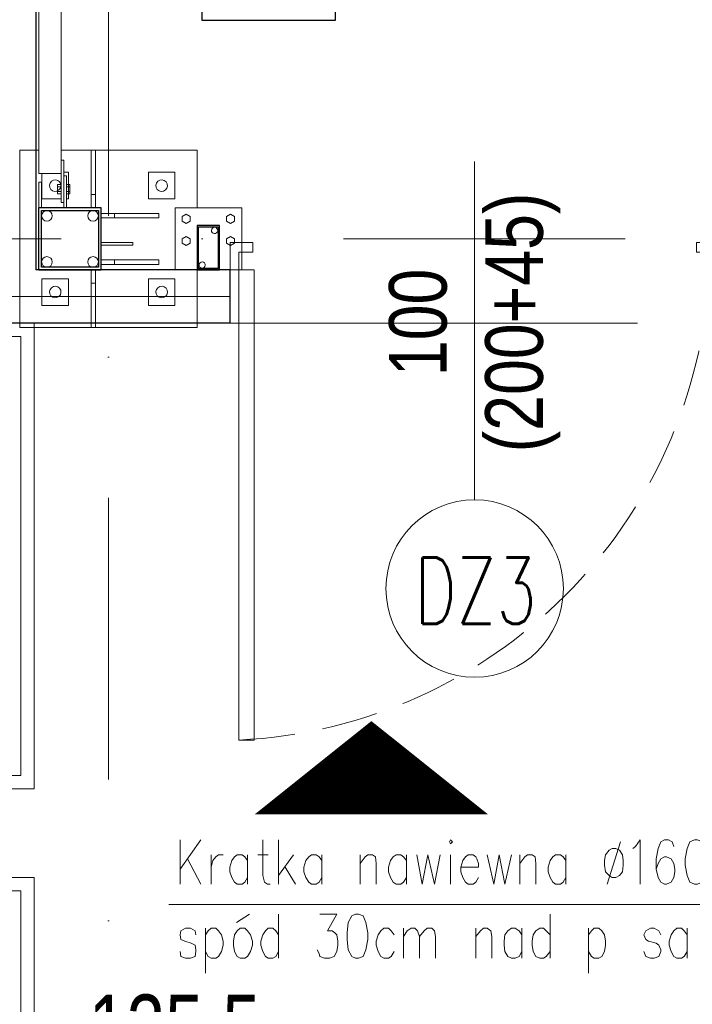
# Model space of a CAD drawing. Header units: millimetres. Extents: x -13532 to 2392, y -5241 to 5322.
# Tile 211 of 256: x -10304 to -10153, y 922 to 1144. Entities that reach past the tile are written whole.
import ezdxf
from ezdxf.enums import TextEntityAlignment as Align

# ---------------------------------------------------------------- set-up
doc = ezdxf.new("R2010")
doc.units = ezdxf.units.MM
doc.linetypes.add('DASHED', pattern=[19.05, 12.7, -6.35])
doc.linetypes.add('KRESKAKROPKA2', pattern=[12.7, 6.35, -3.175, 0, -3.175])
doc.layers.get('Defpoints').update_dxf_attribs({"true_color": 0xdae6d4})
for name, color, linetype, lineweight, true_color in [('a___wymiary', 7, 'Continuous', 5, 0x666666), ('drzwi - AGP1', 7, 'Continuous', 13, 0x7f7f7f), ('KONSTRUKCJA - CIE - AGP1', 7, 'Continuous', 5, 0xbfbfbf), ('Meble - AGP1', 7, 'Continuous', 15, 0x999999), ('MEBLE PKN', 7, 'Continuous', 9, 0xa0a0a0), ('OPIS - AGP1', 7, 'Continuous', 0, 0x7f7f7f), ('OPISY - AGP1', 7, 'Continuous', 5, 0x000000), ('OSI', 7, 'KRESKAKROPKA2', 5, 0x7f7f7f), ('shary', 7, 'Continuous', 0, 0x999999), ('tło', 7, 'Continuous', 5, 0xcccccc), ('wymiary', 7, 'Continuous', 5, 0x7f7f7f), ('WYMIARY - AGP1', 7, 'Continuous', 5, 0x716d5a), ('zigzag - AGP1', 7, 'Continuous', 9, 0xa5a5a5)]:
    doc.layers.add(name, color=color, linetype=linetype, lineweight=lineweight, true_color=true_color)
for name, color, linetype, lineweight in [('cz-gr', 122, 'Continuous', 30), ('cz-sr', 150, 'Continuous', 15), ('GK - ŚRODEK - AGP1', 32, 'Continuous', 5), ('opisy pomieszczeń - AGP1', 7, 'Continuous', 5), ('TS_INNE_OBIEKTY', 204, 'Continuous', 30)]:
    doc.layers.add(name, color=color, linetype=linetype, lineweight=lineweight)
doc.styles.add('ARIAL', font='arial.ttf', dxfattribs={"width": 0.8})
doc.styles.add('ARIAL NARROW', font='ARIALN.TTF', dxfattribs={"width": 0.9})
doc.styles.add('ROMANS15', font='simplex.shx', dxfattribs={"width": 0.9, "height": 15})
doc.linetypes.add('ZIGZAG', pattern='A,0.00254,-5.08,[131,ltypeshp.shx,S=5.08,R=0,X=-5.08,Y=0],-10.16,[131,ltypeshp.shx,S=5.08,R=180,X=5.08,Y=0],-5.08', length=20.32254)
doc.dimstyles.new('wymiary agp1', dxfattribs={"dimtxt": 15, "dimasz": 5, "dimexe": 5, "dimexo": 5, "dimgap": 1.8, "dimtad": 1, "dimdec": 3, "dimrnd": 0.5, "dimdsep": 46, "dimtxsty": 'ARIAL NARROW', "dimblk": 'znacznik', "dimcen": 1.5, "dimse1": 1, "dimse2": 1, "dimclrd": 256, "dimclre": 256, "dimazin": 0, "dimtfac": 1, "dimtdec": 3, "dimtmove": 1, "dimatfit": 3, "dimldrblk": 'znacznik', "dimfxl": 1000, "dimfxlon": 1, "dimlwd": -1, "dimarcsym": 0})

# ---------------------------------------------------------------- blocks, each defined once
blk = doc.blocks.new('*U335')
at = {"layer": 'Meble - AGP1'}
for points in [[(210, -105), (210, 0), (260, 0), (260, -105)], [(213, -102), (213, -3), (257, -3), (257, -102)], [(210, -230), (210, -125), (260, -125), (260, -230)], [(213, -227), (213, -128), (257, -128), (257, -227)]]:
    blk.add_lwpolyline(points, close=True, dxfattribs=at)
blk = doc.blocks.new('tło')
at = {"layer": 'tło'}
for points in [[(-10381.23, 674.97), (-10281.23, 674.97, 0.415043), (-9981.23, 975.85), (-9981.23, 975.85)], [(-10381.23, 689.97), (-10281.23, 689.97, 0.415065), (-9996.23, 975.83), (-9996.23, 975.85)]]:
    blk.add_lwpolyline(points, format="xyb", dxfattribs=at)
blk = doc.blocks.new('znacznik')
at = {"layer": 'a___wymiary'}
for p, q in [((0, 1.394), (0, -1.394)), ((1.394, 0), (-1.394, 0))]:
    blk.add_line(p, q, dxfattribs=at)
at = {"layer": 'a___wymiary', "const_width": 0.2}
blk.add_lwpolyline([(0.876, 0.876), (-0.876, -0.876)], dxfattribs=at)
blk = doc.blocks.new('*D501')
at = {"layer": 'Defpoints', "color": 0}
for p in [(-10337.11, 1027.41), (-10201.84, 1005.35), (-10201.84, 907.41)]:
    blk.add_point(p, dxfattribs=at)
at = {"layer": 'WYMIARY - AGP1'}
blk.add_line((-10332.11, 907.41), (-10206.84, 907.41), dxfattribs=at)
at = {"layer": 'WYMIARY - AGP1', "xscale": 5, "yscale": 5, "zscale": 5, "rotation": 180}
blk.add_blockref('znacznik', (-10337.11, 907.41), dxfattribs=at)
at = {"layer": 'WYMIARY - AGP1', "xscale": 5, "yscale": 5, "zscale": 5}
blk.add_blockref('znacznik', (-10201.84, 907.41), dxfattribs=at)
at = {"layer": 'WYMIARY - AGP1', "color": 18, "true_color": 0x000000, "insert": (-10269.47, 916.87), "char_height": 15, "attachment_point": 5, "style": 'ARIAL NARROW'}
blk.add_mtext('135.5', dxfattribs=at)
blk = doc.blocks.new('*D502')
at = {"layer": 'Defpoints', "color": 0}
for p in [(-9827.34, 1018.68), (-10201.84, 1005.35), (-9827.34, 907.41)]:
    blk.add_point(p, dxfattribs=at)
at = {"layer": 'WYMIARY - AGP1'}
blk.add_line((-10196.84, 907.41), (-9832.34, 907.41), dxfattribs=at)
at = {"layer": 'WYMIARY - AGP1', "xscale": 5, "yscale": 5, "zscale": 5, "rotation": 180}
blk.add_blockref('znacznik', (-10201.84, 907.41), dxfattribs=at)
at = {"layer": 'WYMIARY - AGP1', "xscale": 5, "yscale": 5, "zscale": 5}
blk.add_blockref('znacznik', (-9827.34, 907.41), dxfattribs=at)
at = {"layer": 'WYMIARY - AGP1', "color": 18, "true_color": 0x000000, "insert": (-10014.59, 916.87), "char_height": 15, "attachment_point": 5, "style": 'ARIAL NARROW'}
blk.add_mtext('374.5', dxfattribs=at)
blk = doc.blocks.new('*D505')
at = {"layer": 'Defpoints', "color": 0}
for p in [(-11552.11, 1075.85), (-9536.64, 1075.85), (-9536.64, 856.38)]:
    blk.add_point(p, dxfattribs=at)
at = {"layer": 'WYMIARY - AGP1'}
blk.add_line((-11547.11, 856.38), (-9541.64, 856.38), dxfattribs=at)
at = {"layer": 'WYMIARY - AGP1', "xscale": 5, "yscale": 5, "zscale": 5, "rotation": 180}
blk.add_blockref('znacznik', (-11552.11, 856.38), dxfattribs=at)
at = {"layer": 'WYMIARY - AGP1', "xscale": 5, "yscale": 5, "zscale": 5}
blk.add_blockref('znacznik', (-9536.64, 856.38), dxfattribs=at)
at = {"layer": 'WYMIARY - AGP1', "color": 18, "true_color": 0x000000, "insert": (-10578.77, 865.84), "char_height": 15, "attachment_point": 5, "style": 'ARIAL NARROW'}
blk.add_mtext('2015.5', dxfattribs=at)
blk = doc.blocks.new('*D570')
at = {"layer": 'Defpoints', "color": 0}
for p in [(-10082.84, 1466.41), (-10082.84, 1244.62), (-10301.11, 1109.15)]:
    blk.add_point(p, dxfattribs=at)
at = {"layer": 'WYMIARY - AGP1'}
blk.add_line((-10296.11, 1244.62), (-10087.84, 1244.62), dxfattribs=at)
at = {"layer": 'WYMIARY - AGP1', "xscale": 5, "yscale": 5, "zscale": 5, "rotation": 180}
blk.add_blockref('znacznik', (-10301.11, 1244.62), dxfattribs=at)
at = {"layer": 'WYMIARY - AGP1', "xscale": 5, "yscale": 5, "zscale": 5}
blk.add_blockref('znacznik', (-10082.84, 1244.62), dxfattribs=at)
at = {"layer": 'WYMIARY - AGP1', "color": 18, "true_color": 0x000000, "insert": (-10162.5, 1254.08), "char_height": 15, "attachment_point": 5, "style": 'ARIAL NARROW'}
blk.add_mtext('218.5', dxfattribs=at)
blk = doc.blocks.new('*D626')
at = {"layer": 'Defpoints', "color": 0}
for p in [(-10254.33, 1087.85), (-10119.58, 1087.85), (-10254.33, 1075.85)]:
    blk.add_point(p, dxfattribs=at)
at = {"layer": 'WYMIARY - AGP1'}
for p, q in [((-10119.58, 1087.85), (-10119.58, 1126.05)), ((-10119.58, 1092.85), (-10119.58, 1097.85)), ((-10119.58, 1075.85), (-10119.58, 1087.85)), ((-10119.58, 1070.85), (-10119.58, 1065.85))]:
    blk.add_line(p, q, dxfattribs=at)
at = {"layer": 'WYMIARY - AGP1', "xscale": 5, "yscale": 5, "zscale": 5}
for p, rotation in [((-10119.58, 1087.85), 270), ((-10119.58, 1075.85), 90)]:
    blk.add_blockref('znacznik', p, dxfattribs=dict(at, rotation=rotation))
at = {"layer": 'WYMIARY - AGP1', "color": 18, "true_color": 0x000000, "insert": (-10128.91, 1116.89), "char_height": 15, "attachment_point": 5, "rotation": 90, "style": 'ARIAL NARROW'}
blk.add_mtext('12', dxfattribs=at)
blk = doc.blocks.new('*D627')
at = {"layer": 'Defpoints', "color": 0}
for p in [(-10119.58, 1443.85), (-10088.82, 1443.85), (-10254.33, 1087.85)]:
    blk.add_point(p, dxfattribs=at)
at = {"layer": 'WYMIARY - AGP1'}
blk.add_line((-10119.58, 1092.85), (-10119.58, 1438.85), dxfattribs=at)
at = {"layer": 'WYMIARY - AGP1', "xscale": 5, "yscale": 5, "zscale": 5}
for p, rotation in [((-10119.58, 1443.85), 90), ((-10119.58, 1087.85), 270)]:
    blk.add_blockref('znacznik', p, dxfattribs=dict(at, rotation=rotation))
at = {"layer": 'WYMIARY - AGP1', "color": 18, "true_color": 0x000000, "insert": (-10129.04, 1265.85), "char_height": 15, "attachment_point": 5, "rotation": 90, "style": 'ARIAL NARROW'}
blk.add_mtext('356', dxfattribs=at)
blk = doc.blocks.new('osi')
at = {"layer": 'OSI', "ltscale": 10}
for p, q in [((-10284.44, 845.85), (-10284.44, 3158.85)), ((-11756.72, 1094.85), (-9340.14, 1094.85))]:
    blk.add_line(p, q, dxfattribs=at)
blk = doc.blocks.new('konstrukcja 2025.01.09')
at = {"layer": 'KONSTRUKCJA - CIE - AGP1', "linetype": 'Continuous'}
for p, q in [((2964.52, 6064.07), (2964.52, 6417.66)), ((2969.52, 6067.07), (2969.52, 6414.66)), ((2960.19, 6069.36), (2960.19, 6029.36)), ((2960.19, 6069.36), (2964.52, 6069.36)), ((2969.52, 6069.36), (2976.27, 6069.36)), ((2976.27, 6056.36), (2976.27, 6069.36)), ((2977.27, 6069.36), (2976.27, 6069.36)), ((2977.27, 6056.36), (2977.27, 6069.36)), ((2977.27, 6069.36), (3000.19, 6069.36)), ((3000.19, 6056.36), (3000.19, 6069.36)), ((2969.52, 6067.07), (2969.52, 6057.56)), ((2969.52, 6067.07), (2970.12, 6067.07)), ((2970.12, 6067.07), (2970.12, 6057.56)), ((2964.52, 6064.07), (2969.52, 6064.07)), ((2965.19, 6058.36), (2965.19, 6064.07)), ((2970.12, 6064.36), (2971.19, 6064.36)), ((2970.12, 6056.36), (2970.12, 6063.56)), ((2970.12, 6063.56), (2970.72, 6063.56)), ((2970.72, 6063.56), (2970.72, 6056.36)), ((2971.19, 6058.36), (2971.19, 6064.36)), ((2989.19, 6058.36), (2989.19, 6064.36)), ((2989.19, 6064.36), (2995.19, 6064.36)), ((2995.19, 6064.36), (2995.19, 6058.36)), ((2964.52, 6062.16), (2965.12, 6062.16)), ((2964.52, 6056.36), (2964.52, 6062.16)), ((2965.12, 6062.16), (2965.12, 6056.36)), ((2968.73, 6061.6), (2968.73, 6059.53)), ((2968.73, 6061.6), (2969.52, 6061.6)), ((2968.73, 6061.08), (2969.52, 6061.08)), ((2970.72, 6061.6), (2971.51, 6061.6)), ((2970.72, 6061.08), (2971.51, 6061.08)), ((2971.51, 6061.6), (2971.51, 6059.53)), ((2965.19, 6058.36), (2969.52, 6058.36)), ((2968.73, 6060.05), (2969.52, 6060.05)), ((2968.73, 6059.53), (2969.52, 6059.53)), ((2970.72, 6060.05), (2971.51, 6060.05)), ((2970.72, 6059.53), (2971.51, 6059.53)), ((2970.72, 6058.36), (2971.19, 6058.36)), ((2976.27, 6059.36), (2977.27, 6059.36)), ((2995.19, 6058.36), (2989.19, 6058.36)), ((2969.52, 6057.56), (2970.12, 6057.56)), ((3010.22, 6056.36), (2995.22, 6056.36)), ((2995.22, 6056.36), (2995.22, 6042.36)), ((3010.22, 6042.36), (3010.22, 6056.36)), ((2991.52, 6055.11), (2978.52, 6055.11)), ((2978.52, 6054.11), (2991.52, 6054.11)), ((2981.52, 6054.11), (2981.52, 6055.11)), ((2991.52, 6054.11), (2991.52, 6055.11)), ((2996.82, 6054.38), (2997.72, 6054.9)), ((2996.82, 6053.35), (2996.82, 6054.38)), ((2997.72, 6054.9), (2998.62, 6054.38)), ((2998.62, 6054.38), (2998.62, 6053.35)), ((3006.82, 6054.38), (3007.72, 6054.9)), ((3006.82, 6053.35), (3006.82, 6054.38)), ((3007.72, 6054.9), (3008.62, 6054.38)), ((3008.62, 6054.38), (3008.62, 6053.35)), ((2997.72, 6052.83), (2996.82, 6053.35)), ((2998.62, 6053.35), (2997.72, 6052.83)), ((3007.72, 6052.83), (3006.82, 6053.35)), ((3008.62, 6053.35), (3007.72, 6052.83)), ((2996.82, 6049.38), (2997.72, 6049.9)), ((2996.82, 6048.35), (2996.82, 6049.38)), ((2997.72, 6049.9), (2998.62, 6049.38)), ((2998.62, 6049.38), (2998.62, 6048.35)), ((3006.82, 6049.38), (3007.72, 6049.9)), ((3006.82, 6048.35), (3006.82, 6049.38)), ((3007.72, 6049.9), (3008.62, 6049.38)), ((3008.62, 6049.38), (3008.62, 6048.35)), ((2978.52, 6048.56), (2985.72, 6048.56)), ((2985.72, 6047.96), (2978.52, 6047.96)), ((2985.72, 6048.56), (2985.72, 6047.96)), ((2997.72, 6047.83), (2996.82, 6048.35)), ((2998.62, 6048.35), (2997.72, 6047.83)), ((3007.72, 6047.83), (3006.82, 6048.35)), ((3008.62, 6048.35), (3007.72, 6047.83)), ((2991.52, 6044.61), (2978.52, 6044.61)), ((2981.52, 6043.61), (2981.52, 6044.61)), ((2991.52, 6043.61), (2991.52, 6044.61)), ((2976.27, 6042.36), (2976.27, 6029.37)), ((2977.27, 6029.37), (2977.27, 6042.36)), ((2978.52, 6043.61), (2991.52, 6043.61)), ((2995.22, 6042.36), (3000.22, 6042.36)), ((3000.19, 6029.36), (3000.19, 6042.36)), ((3005.22, 6042.36), (3010.22, 6042.36)), ((2965.19, 6040.36), (2971.19, 6040.36)), ((2965.19, 6034.36), (2965.19, 6040.36)), ((2971.19, 6040.36), (2971.19, 6034.36)), ((2995.19, 6040.36), (2989.19, 6040.36)), ((2989.19, 6040.36), (2989.19, 6034.36)), ((2995.19, 6034.36), (2995.19, 6040.36)), ((2976.27, 6039.37), (2977.27, 6039.37)), ((2971.19, 6034.36), (2965.19, 6034.36)), ((2989.19, 6034.36), (2995.19, 6034.36)), ((2960.19, 6029.36), (2976.27, 6029.36)), ((2976.27, 6029.37), (2977.27, 6029.37)), ((2977.27, 6029.36), (3000.19, 6029.36))]:
    blk.add_line(p, q, dxfattribs=at)
for centre, radius, start, end in [((2968.19, 6061.36), 1.3, 108, 288), ((2968.19, 6061.36), 1.3, 108, 288), ((2968.19, 6061.36), 1.3, 288, 108), ((2968.19, 6061.36), 1.3, 288, 108), ((2992.19, 6061.36), 1.3, 108, 288), ((2992.19, 6061.36), 1.3, 108, 288), ((2992.19, 6061.36), 1.3, 288, 108), ((2992.19, 6061.36), 1.3, 288, 108), ((2966.32, 6054.56), 1.2, 180.1165, 179.8835), ((2966.32, 6054.56), 1.2, 180.1165, 179.8835), ((2976.72, 6054.56), 1.2, 0, 180), ((2976.72, 6054.56), 1.2, 0, 180), ((2976.72, 6054.56), 1.2, 180, 0), ((2976.72, 6054.56), 1.2, 180, 0), ((3004.12, 6051.26), 0.7, 108, 288), ((3004.12, 6051.26), 0.7, 108, 288), ((3004.12, 6051.26), 0.7, 288, 108), ((3004.12, 6051.26), 0.7, 288, 108), ((2966.32, 6044.16), 1.2, 180.1165, 179.8835), ((2966.32, 6044.16), 1.2, 180.1165, 179.8835), ((2976.72, 6044.16), 1.2, 0, 180), ((2976.72, 6044.16), 1.2, 0, 180), ((2976.72, 6044.16), 1.2, 180, 0), ((2976.72, 6044.16), 1.2, 180, 0), ((3001.32, 6043.46), 0.7, 108, 288), ((3001.32, 6043.46), 0.7, 108, 288), ((3001.32, 6043.46), 0.7, 288, 108), ((3001.32, 6043.46), 0.7, 288, 108), ((2968.19, 6037.36), 1.3, 108, 288), ((2968.19, 6037.36), 1.3, 108, 288), ((2968.19, 6037.36), 1.3, 288, 108), ((2968.19, 6037.36), 1.3, 288, 108), ((2992.19, 6037.36), 1.3, 108, 288), ((2992.19, 6037.36), 1.3, 108, 288), ((2992.19, 6037.36), 1.3, 288, 108), ((2992.19, 6037.36), 1.3, 288, 108)]:
    blk.add_arc(centre, radius, start, end, dxfattribs=at)
at = {"layer": 'TS_INNE_OBIEKTY', "linetype": 'Continuous'}
for p, q in [((2964.52, 6042.36), (2964.52, 6056.36)), ((2978.52, 6056.36), (2964.52, 6056.36)), ((2965.12, 6042.96), (2965.12, 6055.76)), ((2965.12, 6055.76), (2977.92, 6055.76)), ((2977.92, 6055.76), (2977.92, 6042.96)), ((2978.52, 6042.36), (2978.52, 6056.36)), ((3005.22, 6052.36), (3000.22, 6052.36)), ((3000.22, 6052.36), (3000.22, 6042.36)), ((3000.52, 6042.66), (3000.52, 6052.06)), ((3000.52, 6052.06), (3004.92, 6052.06)), ((3004.92, 6052.06), (3004.92, 6042.66)), ((3005.22, 6042.36), (3005.22, 6052.36)), ((2964.52, 6042.36), (2978.52, 6042.36)), ((2977.92, 6042.96), (2965.12, 6042.96)), ((3000.22, 6042.36), (3005.22, 6042.36)), ((3004.92, 6042.66), (3000.52, 6042.66))]:
    blk.add_line(p, q, dxfattribs=at)
blk = doc.blocks.new('DZ3')
at = {"layer": 'drzwi - AGP1'}
for p, q in [((-10255.73, 587.85), (-10255.73, 481.85)), ((-10255.73, 587.85), (-10252.22, 587.85)), ((-10252.22, 587.85), (-10255.73, 587.85)), ((-10252.22, 481.85), (-10252.22, 587.85)), ((-10255.73, 481.85), (-10252.22, 481.85))]:
    blk.add_line(p, q, dxfattribs=at)
for points in [[(-10257.63, 587.85), (-10255.73, 587.85), (-10255.73, 591.87), (-10252.55, 591.87), (-10252.55, 593.99), (-10257.63, 593.99)], [(-10147.47, 593.99), (-10152.55, 593.99), (-10152.55, 591.87), (-10149.59, 591.87), (-10149.59, 587.85), (-10147.47, 587.85)]]:
    blk.add_lwpolyline(points, close=True, dxfattribs=at)
at = {"layer": 'drzwi - AGP1', "linetype": 'DASHED'}
blk.add_arc((-10261.1, 593.37), 111.65, 272.7576, 357.1681, dxfattribs=at)

msp = doc.modelspace()

# ---------------------------------------------------------------- linework, layer by layer
at = {"layer": 'cz-gr'}
for p, q in [((-10300.7069, 1443.8541), (-10300.7069, 1087.8541)), ((-10256.918, 1087.8541), (-10300.7069, 1087.8541)), ((-10256.918, 1075.8541), (-10256.918, 1087.8541))]:
    msp.add_line(p, q, dxfattribs=at)
at = {"layer": 'GK - ŚRODEK - AGP1'}
msp.add_lwpolyline([(-10285.1066, 1075.8541), (-10165.1064, 1075.8541)], dxfattribs=at)
at = {"layer": 'OPIS - AGP1'}
for points in [[(-10099.5997, 1115.8891), (-10131.0876, 944.8043), (-10270.7755, 944.8043)], [(-10201.838, 1112.3042), (-10201.838, 1036.004)], [(-10268.2355, 949.3873), (-10268.2355, 959.3356)], [(-10263.5788, 959.3356), (-10268.2355, 952.774)], [(-10249.6088, 959.3356), (-10249.6088, 951.2923), (-10249.1855, 949.8106), (-10248.5505, 949.3873), (-10247.9155, 949.3873)], [(-10246.0105, 949.3873), (-10246.0105, 959.3356)], [(-10166.2121, 957.4306), (-10165.5771, 957.854), (-10164.5188, 959.3356), (-10164.5188, 949.3873)], [(-10156.8988, 957.854), (-10157.3221, 958.9123), (-10158.1688, 959.3356), (-10159.0155, 959.3356), (-10159.8621, 958.9123), (-10160.4971, 957.4306), (-10160.9205, 955.1023), (-10160.9205, 952.774), (-10160.4971, 950.869), (-10159.8621, 949.8106), (-10159.0155, 949.3873), (-10158.5921, 949.3873), (-10157.5338, 949.8106), (-10156.8988, 950.869), (-10156.6871, 952.139), (-10156.6871, 952.774), (-10156.8988, 954.044), (-10157.5338, 955.1023), (-10158.5921, 955.5256), (-10159.0155, 955.5256), (-10159.8621, 955.1023), (-10160.4971, 954.044), (-10160.9205, 952.774)], [(-10168.9638, 958.9123), (-10171.9271, 949.3873)], [(-10266.5421, 955.1023), (-10263.5788, 949.3873)], [(-10261.2505, 949.3873), (-10261.2505, 955.949)], [(-10261.2505, 953.1973), (-10260.8271, 954.679), (-10260.1921, 955.5256), (-10259.5571, 955.949), (-10258.4988, 955.949)], [(-10252.9955, 954.679), (-10253.6305, 955.5256), (-10254.2655, 955.949), (-10255.3238, 955.949), (-10255.9588, 955.5256), (-10256.5938, 954.679), (-10257.0171, 953.1973), (-10257.0171, 952.139), (-10256.5938, 950.869), (-10255.9588, 949.8106), (-10255.3238, 949.3873), (-10254.2655, 949.3873), (-10253.6305, 949.8106), (-10252.9955, 950.869)], [(-10252.9955, 955.949), (-10252.9955, 949.3873)], [(-10250.6671, 955.949), (-10248.3388, 955.949)], [(-10242.6238, 955.949), (-10246.0105, 951.2923)], [(-10236.2738, 954.679), (-10236.9088, 955.5256), (-10237.5438, 955.949), (-10238.6021, 955.949), (-10239.2371, 955.5256), (-10239.8721, 954.679), (-10240.2955, 953.1973), (-10240.2955, 952.139), (-10239.8721, 950.869), (-10239.2371, 949.8106), (-10238.6021, 949.3873), (-10237.5438, 949.3873), (-10236.9088, 949.8106), (-10236.2738, 950.869)], [(-10236.2738, 955.949), (-10236.2738, 949.3873)], [(-10227.5955, 949.3873), (-10227.5955, 955.949)], [(-10227.5955, 954.044), (-10226.5371, 955.5256), (-10225.9021, 955.949), (-10224.8438, 955.949), (-10224.2088, 955.5256), (-10223.9971, 954.044), (-10223.9971, 949.3873)], [(-10217.2238, 954.679), (-10217.8588, 955.5256), (-10218.4938, 955.949), (-10219.5521, 955.949), (-10220.1871, 955.5256), (-10220.8221, 954.679), (-10221.2455, 953.1973), (-10221.2455, 952.139), (-10220.8221, 950.869), (-10220.1871, 949.8106), (-10219.5521, 949.3873), (-10218.4938, 949.3873), (-10217.8588, 949.8106), (-10217.2238, 950.869)], [(-10217.2238, 955.949), (-10217.2238, 949.3873)], [(-10214.8955, 955.949), (-10213.6255, 949.3873), (-10212.3555, 955.949), (-10210.8738, 949.3873), (-10209.6038, 955.949)], [(-10207.2755, 955.949), (-10207.2755, 949.3873)], [(-10204.9471, 953.1973), (-10200.9255, 953.1973), (-10200.9255, 954.044), (-10201.3488, 955.1023), (-10201.5605, 955.5256), (-10202.1955, 955.949), (-10203.2538, 955.949), (-10203.8888, 955.5256), (-10204.5238, 954.679), (-10204.9471, 953.1973), (-10204.9471, 952.139), (-10204.5238, 950.869), (-10203.8888, 949.8106), (-10203.2538, 949.3873), (-10202.1955, 949.3873), (-10201.5605, 949.8106), (-10200.9255, 950.869)], [(-10199.0205, 955.949), (-10197.5388, 949.3873), (-10196.2688, 955.949), (-10194.9988, 949.3873), (-10193.5171, 955.949)], [(-10191.6121, 949.3873), (-10191.6121, 955.949)], [(-10191.6121, 954.044), (-10190.5538, 955.5256), (-10189.9188, 955.949), (-10188.8605, 955.949), (-10188.2255, 955.5256), (-10188.0138, 954.044), (-10188.0138, 949.3873)], [(-10181.2405, 954.679), (-10181.8755, 955.5256), (-10182.5105, 955.949), (-10183.5688, 955.949), (-10184.2038, 955.5256), (-10184.8388, 954.679), (-10185.2621, 953.1973), (-10185.2621, 952.139), (-10184.8388, 950.869), (-10184.2038, 949.8106), (-10183.5688, 949.3873), (-10182.5105, 949.3873), (-10181.8755, 949.8106), (-10181.2405, 950.869)], [(-10181.2405, 955.949), (-10181.2405, 949.3873)], [(-10244.5288, 953.1973), (-10242.2005, 949.3873)], [(-10255.5355, 940.709), (-10252.5721, 942.614)], [(-10246.0105, 942.614), (-10246.0105, 932.6656)], [(-10236.6971, 942.614), (-10232.8871, 942.614), (-10235.0038, 938.804), (-10233.9455, 938.804), (-10233.3105, 938.3806), (-10232.8871, 937.9573), (-10232.6755, 936.4756), (-10232.6755, 935.629), (-10232.8871, 934.1473), (-10233.5221, 933.089), (-10234.5805, 932.6656), (-10235.6388, 932.6656), (-10236.6971, 933.089), (-10236.9088, 933.724), (-10237.3321, 934.5706)], [(-10184.8388, 942.614), (-10184.8388, 932.6656)], [(-10264.6371, 937.9573), (-10264.8488, 938.804), (-10265.9071, 939.439), (-10266.9655, 939.439), (-10268.0238, 938.804), (-10268.2355, 937.9573), (-10268.0238, 936.899), (-10267.1771, 936.4756), (-10265.6955, 936.0523), (-10264.8488, 935.629), (-10264.6371, 934.5706), (-10264.6371, 934.1473), (-10264.8488, 933.089), (-10265.9071, 932.6656), (-10266.9655, 932.6656), (-10268.0238, 933.089), (-10268.2355, 934.1473)], [(-10262.5205, 939.439), (-10262.5205, 929.279)], [(-10262.5205, 937.9573), (-10261.8855, 938.804), (-10261.2505, 939.439), (-10260.1921, 939.439), (-10259.5571, 938.804), (-10258.9221, 937.9573), (-10258.4988, 936.4756), (-10258.4988, 935.629), (-10258.9221, 934.1473), (-10259.5571, 933.089), (-10260.1921, 932.6656), (-10261.2505, 932.6656), (-10261.8855, 933.089), (-10262.5205, 934.1473)], [(-10246.0105, 937.9573), (-10246.6455, 938.804), (-10247.2805, 939.439), (-10248.3388, 939.439), (-10248.9738, 938.804), (-10249.6088, 937.9573), (-10250.0321, 936.4756), (-10250.0321, 935.629), (-10249.6088, 934.1473), (-10248.9738, 933.089), (-10248.3388, 932.6656), (-10247.2805, 932.6656), (-10246.6455, 933.089), (-10246.0105, 934.1473)], [(-10219.9755, 937.9573), (-10220.6105, 938.804), (-10221.2455, 939.439), (-10222.3038, 939.439), (-10222.9388, 938.804), (-10223.5738, 937.9573), (-10223.9971, 936.4756), (-10223.9971, 935.629), (-10223.5738, 934.1473), (-10222.9388, 933.089), (-10222.3038, 932.6656), (-10221.2455, 932.6656), (-10220.6105, 933.089), (-10219.9755, 934.1473)], [(-10217.8588, 932.6656), (-10217.8588, 939.439)], [(-10217.8588, 937.534), (-10217.0121, 938.804), (-10216.1655, 939.439), (-10215.3188, 939.439), (-10214.6838, 938.804), (-10214.2605, 937.534), (-10214.2605, 932.6656)], [(-10214.2605, 937.534), (-10213.2021, 938.804), (-10212.5671, 939.439), (-10211.5088, 939.439), (-10210.8738, 938.804), (-10210.6621, 937.534), (-10210.6621, 932.6656)], [(-10201.5605, 932.6656), (-10201.5605, 939.439)], [(-10201.5605, 937.534), (-10200.5021, 938.804), (-10199.8671, 939.439), (-10199.0205, 939.439), (-10198.1738, 938.804), (-10197.9621, 937.534), (-10197.9621, 932.6656)], [(-10191.1888, 937.9573), (-10191.8238, 938.804), (-10192.6705, 939.439), (-10193.5171, 939.439), (-10194.3638, 938.804), (-10194.9988, 937.9573), (-10195.2105, 936.4756), (-10195.2105, 935.629), (-10194.9988, 934.1473), (-10194.3638, 933.089), (-10193.5171, 932.6656), (-10192.6705, 932.6656), (-10191.8238, 933.089), (-10191.1888, 934.1473)], [(-10191.1888, 939.439), (-10191.1888, 932.6656)], [(-10184.8388, 937.9573), (-10185.6855, 938.804), (-10186.3205, 939.439), (-10187.1671, 939.439), (-10188.0138, 938.804), (-10188.6488, 937.9573), (-10188.8605, 936.4756), (-10188.8605, 935.629), (-10188.6488, 934.1473), (-10188.0138, 933.089), (-10187.1671, 932.6656), (-10186.3205, 932.6656), (-10185.6855, 933.089), (-10184.8388, 934.1473)], [(-10176.1605, 939.439), (-10176.1605, 929.279)], [(-10176.1605, 937.9573), (-10175.5255, 938.804), (-10174.8905, 939.439), (-10173.8321, 939.439), (-10173.1971, 938.804), (-10172.5621, 937.9573), (-10172.3505, 936.4756), (-10172.3505, 935.629), (-10172.5621, 934.1473), (-10173.1971, 933.089), (-10173.8321, 932.6656), (-10174.8905, 932.6656), (-10175.5255, 933.089), (-10176.1605, 934.1473)], [(-10159.8621, 937.9573), (-10160.2855, 938.804), (-10161.3438, 939.439), (-10162.1905, 939.439), (-10163.2488, 938.804), (-10163.6721, 937.9573), (-10163.2488, 936.899), (-10162.6138, 936.4756), (-10160.9205, 936.0523), (-10160.2855, 935.629), (-10159.8621, 934.5706), (-10159.8621, 934.1473), (-10160.2855, 933.089), (-10161.3438, 932.6656), (-10162.1905, 932.6656), (-10163.2488, 933.089), (-10163.6721, 934.1473)], [(-10153.9355, 937.9573), (-10154.5705, 938.804), (-10155.2055, 939.439), (-10156.2638, 939.439), (-10156.8988, 938.804), (-10157.5338, 937.9573), (-10157.9571, 936.4756), (-10157.9571, 935.629), (-10157.5338, 934.1473), (-10156.8988, 933.089), (-10156.2638, 932.6656), (-10155.2055, 932.6656), (-10154.5705, 933.089), (-10153.9355, 934.1473)], [(-10153.9355, 939.439), (-10153.9355, 932.6656)]]:
    msp.add_lwpolyline(points, dxfattribs=at)
for points in [[(-10207.4871, 958.9123), (-10207.2755, 958.489), (-10206.8521, 958.9123), (-10207.2755, 959.3356)], [(-10152.2421, 959.3356), (-10153.3005, 958.9123), (-10153.9355, 957.4306), (-10154.3588, 955.1023), (-10154.3588, 953.6206), (-10153.9355, 951.2923), (-10153.3005, 949.8106), (-10152.2421, 949.3873), (-10151.6071, 949.3873), (-10150.5488, 949.8106), (-10149.9138, 951.2923), (-10149.4905, 953.6206), (-10149.4905, 955.1023), (-10149.9138, 957.4306), (-10150.5488, 958.9123), (-10151.6071, 959.3356)], [(-10170.8688, 957.4306), (-10171.5038, 957.0073), (-10172.3505, 955.949), (-10172.5621, 954.679), (-10172.5621, 953.6206), (-10172.3505, 952.139), (-10171.5038, 951.2923), (-10170.8688, 950.869), (-10170.0221, 950.869), (-10169.1755, 951.2923), (-10168.5405, 952.139), (-10168.3288, 953.6206), (-10168.3288, 954.679), (-10168.5405, 955.949), (-10169.1755, 957.0073), (-10170.0221, 957.4306)], [(-10228.6538, 942.614), (-10229.5005, 942.1906), (-10230.3471, 940.709), (-10230.5588, 938.3806), (-10230.5588, 936.899), (-10230.3471, 934.5706), (-10229.5005, 933.089), (-10228.6538, 932.6656), (-10228.0188, 932.6656), (-10226.9605, 933.089), (-10226.3255, 934.5706), (-10225.9021, 936.899), (-10225.9021, 938.3806), (-10226.3255, 940.709), (-10226.9605, 942.1906), (-10228.0188, 942.614)], [(-10254.6888, 939.439), (-10255.3238, 938.804), (-10255.9588, 937.9573), (-10256.1705, 936.4756), (-10256.1705, 935.629), (-10255.9588, 934.1473), (-10255.3238, 933.089), (-10254.6888, 932.6656), (-10253.6305, 932.6656), (-10252.9955, 933.089), (-10252.3605, 934.1473), (-10251.9371, 935.629), (-10251.9371, 936.4756), (-10252.3605, 937.9573), (-10252.9955, 938.804), (-10253.6305, 939.439)]]:
    msp.add_lwpolyline(points, close=True, dxfattribs=at)
msp.add_circle((-10201.838, 1016.004), 20, dxfattribs=at)
at = {"layer": 'opisy pomieszczeń - AGP1', "lineweight": 30}
msp.add_lwpolyline([(-10263.2758, 1174.0728), (-10233.2758, 1174.0728), (-10233.2758, 1144.0728), (-10263.2758, 1144.0728), (-10263.2758, 1174.0728)], dxfattribs=at)
at = {"layer": 'shary'}
msp.add_lwpolyline([(-10225.1065, 986.1314, 0, 52.5, 0), (-10225.1065, 965.1314, 52.5, 52.5, 0)], format="xyseb", dxfattribs=at)
at = {"layer": 'zigzag - AGP1', "linetype": 'ZIGZAG'}
msp.add_line((-10256.918, 1081.8544), (-10337.1066, 1081.8544), dxfattribs=at)

# ---------------------------------------------------------------- block references
at = {"layer": 'cz-gr'}
msp.add_blockref('DZ3', (0.7124, 500.0051), dxfattribs=at)
at = {"layer": 'MEBLE PKN'}
msp.add_blockref('*U335', (-10561.1066, 1075.8544), dxfattribs=at)

# ---------------------------------------------------------------- texts
at = {"layer": 'OPIS - AGP1', "color": 7, "lineweight": 18, "insert": (-10201.838, 1076.0046), "char_height": 13, "width": 10, "attachment_point": 5, "rotation": 90, "style": 'ARIAL'}
msp.add_mtext('\\pxqc;{\\fArial|b0|i0|c238|p0;100\\P\\fArial|b0|i0|c238|p0;(200+45)}', dxfattribs=at)
at = {"layer": 'OPISY - AGP1', "style": 'ROMANS15', "width": 0.7}
msp.add_attdef('DZ3', text='O1', height=15, rotation=0.000589, dxfattribs=at).set_placement((-10201.6522, 1008.0268), align=Align.CENTER)

# ---------------------------------------------------------------- dimensions: what is measured, and where the dimension line sits
at = {"layer": 'WYMIARY - AGP1'}
dim = msp.add_linear_dim(base=(-10082.838, 1244.6234), p1=(-10301.1066, 1109.1541), p2=(-10082.838, 1466.4148), dimstyle='wymiary agp1', override={"dimclrd": 256, "dimclre": 256}, dxfattribs=at)
dim.commit()
dim.dimension.update_dxf_attribs({"geometry": '*D570', "text_midpoint": (-10162.4952, 1244.6234), "dimtype": 160})
dim = msp.add_linear_dim(base=(-10119.5828, 1443.8541), p1=(-10254.3315, 1087.8541), p2=(-10088.8227, 1443.8541), angle=90, dimstyle='wymiary agp1', override={"dimclrd": 256, "dimclre": 256}, dxfattribs=at)
dim.commit()
dim.dimension.update_dxf_attribs({"geometry": '*D627', "text_midpoint": (-10129.0414, 1265.8541)})
dim = msp.add_linear_dim(base=(-10119.5828, 1087.8541), p1=(-10254.3315, 1075.8541), p2=(-10254.3315, 1087.8541), angle=90, dimstyle='wymiary agp1', override={"dimclrd": 256, "dimclre": 256}, dxfattribs=at)
dim.commit()
dim.dimension.update_dxf_attribs({"geometry": '*D626', "text_midpoint": (-10119.5828, 1116.8859), "dimtype": 160})
dim = msp.add_linear_dim(base=(-9827.338, 907.4123), p1=(-10201.838, 1005.3529), p2=(-9827.338, 1018.6829), dimstyle='wymiary agp1', override={"dimclrd": 256, "dimclre": 256}, dxfattribs=at)
dim.commit()
dim.dimension.update_dxf_attribs({"geometry": '*D502', "text_midpoint": (-10014.588, 916.8709)})

# ---------------------------------------------------------------- next in the draw order: linework, layer by layer
at = {"layer": 'cz-gr'}
for p, q in [((-10301.1066, 1075.8544), (-10333.106, 1075.8544)), ((-10256.918, 1075.8541), (-10301.1066, 1075.8541))]:
    msp.add_line(p, q, dxfattribs=at)

# ---------------------------------------------------------------- next in the draw order: block references
at = {"layer": 'cz-sr'}
msp.add_blockref('osi', (0.0999, 0), dxfattribs=at)
at = {"layer": 'wymiary'}
for name, p in [('tło', (3.8959, -0.0005)), ('konstrukcja 2025.01.09', (-13264.5595, -4954.5109))]:
    msp.add_blockref(name, p, dxfattribs=at)

# ---------------------------------------------------------------- next in the draw order: dimensions: what is measured, and where the dimension line sits
at = {"layer": 'WYMIARY - AGP1'}
dim = msp.add_linear_dim(base=(-9536.638, 856.3817), p1=(-11552.1066, 1075.8544), p2=(-9536.638, 1075.8541), dimstyle='wymiary agp1', override={"dimclrd": 256, "dimclre": 256}, dxfattribs=at)
dim.commit()
dim.dimension.update_dxf_attribs({"geometry": '*D505', "text_midpoint": (-10578.7662, 856.3817), "dimtype": 160})
dim = msp.add_linear_dim(base=(-10201.838, 907.4121), p1=(-10337.1066, 1027.412), p2=(-10201.838, 1005.3529), dimstyle='wymiary agp1', override={"dimclrd": 256, "dimclre": 256}, dxfattribs=at)
dim.commit()
dim.dimension.update_dxf_attribs({"geometry": '*D501', "text_midpoint": (-10269.4723, 916.8707)})

doc.saveas('drawing.dxf')
